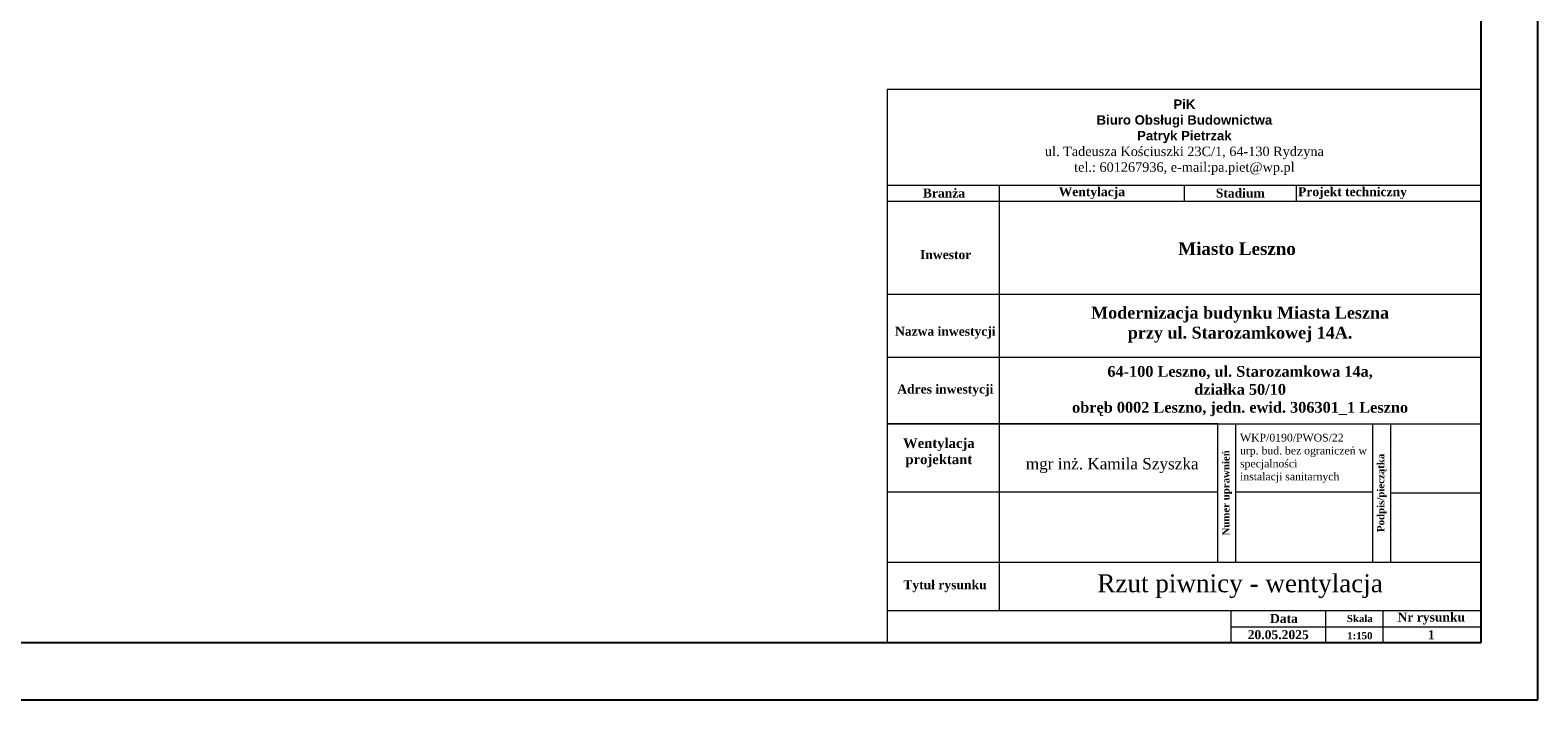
# Model space of a CAD drawing. Header units: millimetres. Extents: x 10990 to 23188, y -38075 to -27370.
# Tile 23 of 29: x 20544 to 23188, y -38075 to -36900. Entities that reach past the tile are written whole.
import ezdxf

# ---------------------------------------------------------------- set-up
doc = ezdxf.new("R2010")
doc.units = ezdxf.units.MM
doc.layers.add('IE_opis', color=7, linetype='Continuous')
doc.layers.add('Widokowa', color=94, linetype='Continuous')
doc.layers.add('ramka', color=7, linetype='Continuous', lineweight=30)

msp = doc.modelspace()

# ---------------------------------------------------------------- linework, layer by layer
at = {"layer": 'Widokowa', "color": 7}
for p, q in [((23187.9, -38074.7), (23187.9, -35104.7)), ((23087.9, -35204.7), (23087.9, -37974.7)), ((23087.9, -37974.7), (17237.9, -37974.7)), ((16887.9, -38074.7), (23187.9, -38074.7))]:
    msp.add_line(p, q, dxfattribs=at)
at = {"layer": 'Widokowa', "color": 0, "lineweight": 13}
for p, q in [((22047.2, -37003.6), (23087.9, -37003.6)), ((22047.2, -37003.6), (22047.2, -37974.7)), ((23087.9, -37003.6), (23087.9, -37974.7)), ((22048.4, -37171.8), (23087.9, -37171.8)), ((22243.6, -37171.8), (22243.6, -37918)), ((22567.7, -37171.8), (22567.7, -37200.1)), ((22764.4, -37171.8), (22764.4, -37200.1)), ((22048.4, -37200.1), (23087.9, -37200.1)), ((22048.4, -37362.8), (23087.9, -37362.8)), ((22048.4, -37473.8), (23087.9, -37473.8)), ((22626.7, -37590.4), (22047.2, -37590.4)), ((22048.4, -37590.4), (23087.9, -37590.4)), ((22626.7, -37832.9), (22626.7, -37590.4)), ((22658.2, -37832.9), (22658.2, -37590.4)), ((22898.8, -37832.9), (22898.8, -37590.4)), ((22930.3, -37832.9), (22930.3, -37590.4)), ((22047.2, -37709.9), (22626.7, -37709.9)), ((22658.2, -37709.9), (22898.8, -37709.9)), ((22930.3, -37711.6), (23087.9, -37711.6)), ((22047.2, -37832.9), (23087.9, -37832.9)), ((22047.2, -37832.9), (22626.7, -37832.9)), ((22658.2, -37832.9), (22898.8, -37832.9)), ((22047.2, -37918), (23087.9, -37918)), ((22649.6, -37918), (22649.6, -37974.7)), ((22815.8, -37918), (22815.8, -37974.7)), ((22915.9, -37918), (22915.9, -37974.7)), ((22649.6, -37946.3), (23087.9, -37946.3)), ((22047.2, -37974.7), (23087.9, -37974.7))]:
    msp.add_line(p, q, dxfattribs=at)

# ---------------------------------------------------------------- texts
at = {"layer": 'IE_opis', "color": 0, "ltscale": 0.5}
for s, insert, char_height, width, attachment_point in [('\\pxqc,t4;{\\fArial|b1|i0|c238|p34;\\H1.1667x;PiK \\P\\pxqc,t4;Biuro Obsługi Budownictwa\\P\\pxqc,t4;Patryk Pietrzak\\P\\pxqc,t4;\\fTimes New Roman|b0|i0|c238|p18;ul. Tadeusza Kościuszki 23C/1, 64-130 Rydzyna\\P\\pxqc,t4;tel.: 601267936, e-mail:pa.piet@wp.pl\\P\\pxqc,t4;}', (22048.4, -37087.7), 14.175, 1039.5, 4), ('\\A1;\\pxl0.5556,ql,se1,;{\\fTimes New Roman|b0|i0|c238|p18;WKP/0190/PWOS/22\\P\\pxl0.5556,ql;urp. bud. bez ograniczeń w specjalności \\P\\pxl0.5556,ql;instalacji sanitarnych\\H1x;  }', (22778.5, -37651), 13.608, 240.633, 5), ('\\pxql,se1,;{\\fTimes New Roman|b0|i0|c238|p18;mgr inż. Kamila Szyszka\\P\\pxql;\\fTimes New Roman|b1|i0|c238|p18;}', (22481.6, -37663.7), 19.95, 383.026, 5)]:
    msp.add_mtext(s, dxfattribs=dict(at, insert=insert, char_height=char_height, width=width, attachment_point=attachment_point))
at = {"layer": 'ramka', "color": 0, "attachment_point": 5}
for s, insert, char_height, width in [('{\\fTimes New Roman|b1|i0|c238|p18;Branża}', (22146.6, -37185.9), 15.75, 196.426), ('\\pxt4;{\\fTimes New Roman|b1|i0|c238|p18;Wentylacja}', (22405.9, -37185.9), 15.75, 324.538), ('{\\fTimes New Roman|b1|i0|c238|p18;Stadium}', (22666.2, -37185.9), 15.75, 196.42), ('{\\fTimes New Roman|b1|i0|c238|p18;Projekt techniczny}', (22862.9, -37185.9), 15.75, 196.42), ('{\\fTimes New Roman|b1|i0|c238|p18; Tytuł rysunku}', (22145.4, -37875.4), 15.75, 196.426), ('{\\fTimes New Roman|b1|i0|c238|p18;Data}', (22742.7, -37932.1), 15.75, 186.106), ('{\\fTimes New Roman|b1|i0|c238|p18;Skala}', (22875.8, -37932.1), 12.6, 80.214), ('{\\fTimes New Roman|b1|i0|c238|p18;Nr rysunku}', (23001.1, -37932.1), 15.75, 170.371), ('\\pxt4;{\\fTimes New Roman|b1|i0|c238|p18;20.05.2025}', (22732.7, -37960.5), 15.75, 166.218), ('\\pxt4;{\\fTimes New Roman|b1|i0|c238|p18;1:150}', (22875.8, -37962.2), 12.6, 80.214), ('\\pxt4;{\\fTimes New Roman|b1|i0|c238|p18;1}', (23001.1, -37960.5), 15.75, 170.371)]:
    msp.add_mtext(s, dxfattribs=dict(at, insert=insert, char_height=char_height, width=width))
at = {"layer": 'ramka', "color": 0, "insert": (22665.8, -37875.4), "char_height": 31.5, "attachment_point": 5}
msp.add_mtext('\\pxt4;{\\fTimes New Roman|b0|i0|c238|p18;Rzut piwnicy - wentylacja}', dxfattribs=at)
at = {"layer": 'Widokowa', "color": 0, "attachment_point": 5}
for s, insert, char_height, width in [('\\A1;\\pxql,se1,,t4;{\\fTimes New Roman|b1|i0|c238|p18;Miasto Leszno}', (22756.7, -37283.4), 22.05, 398.755), ('\\pxqc,se1,,t4;{\\fTimes New Roman|b1|i0|c238|p18;Modernizacja budynku Miasta Leszna \\P\\pxqc,t4;przy ul. Starozamkowej 14A.}', (22665.8, -37416.5), 21, 844.288), ('\\pxse1,,t4;{\\fTimes New Roman|b1|i0|c238|p18;64-100 Leszno, ul. Starozamkowa 14a, \\P\\pxt4;działka 50/10\\P\\pxt4;obręb 0002 Leszno, jedn. ewid. 306301_1 Leszno}', (22665.8, -37533.1), 18.9, 844.288)]:
    msp.add_mtext(s, dxfattribs=dict(at, insert=insert, char_height=char_height, width=width))
at = {"layer": 'Widokowa', "color": 0, "lineweight": 13, "attachment_point": 5}
for s, insert, char_height, width in [('{\\fTimes New Roman|b1|i0|c238|p18; Inwestor}', (22146.6, -37293.8), 15.75, 196.426), ('{\\fTimes New Roman|b1|i0|c238|p18; Nazwa inwestycji}', (22146, -37430.7), 15.75, 195.212), ('{\\fTimes New Roman|b1|i0|c238|p18; Adres inwestycji}', (22146, -37532.1), 15.75, 197.639), ('{\\fTimes New Roman|b1|i0|c238|p18;Wentylacja\\Pprojektant}', (22137.6, -37641.3), 17.01, 212.14)]:
    msp.add_mtext(s, dxfattribs=dict(at, insert=insert, char_height=char_height, width=width))
at = {"layer": 'Widokowa', "color": 0, "lineweight": 13, "width": 242.554, "attachment_point": 5, "rotation": 90}
for s, insert, char_height in [('\\pt18;{\\fTimes New Roman|b1|i0|c238|p18;Numer uprawnień}', (22643, -37711.6), 12.6), ('{\\fTimes New Roman|b1|i0|c238|p18;\\H0.5x;Podpis/pieczątka}', (22914.5, -37711.6), 25.2)]:
    msp.add_mtext(s, dxfattribs=dict(at, insert=insert, char_height=char_height))

doc.saveas('drawing.dxf')
